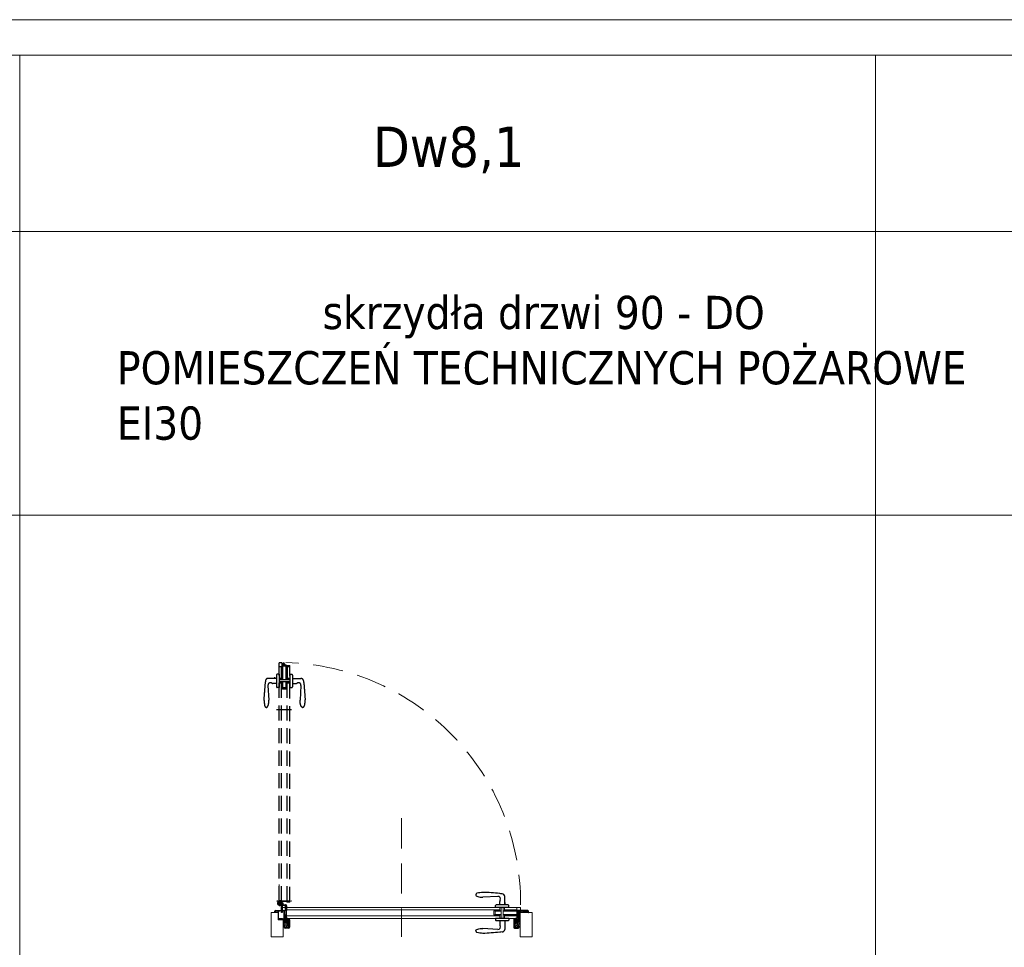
# Model space of a CAD drawing. Header units: millimetres. Extents: x 23192 to 149900, y -396339 to -79279.
# Tile 83 of 136: x 74390 to 74805, y -210551 to -210159. Entities that reach past the tile are written whole.
import ezdxf

# ---------------------------------------------------------------- set-up
doc = ezdxf.new("R2010")
doc.units = ezdxf.units.MM
for name, pattern in [('CENTER', [0.6, 0.375, -0.075, 0.075, -0.075]), ('DASHED', [19.05, 12.7, -6.35]), ('HIDDENX2', [19.05, 12.7, -6.35])]:
    doc.linetypes.add(name, pattern=pattern)
doc.layers.get('0').update_dxf_attribs({"lineweight": 0})
for name, color, linetype, lineweight in [('! Ślusarka opisy', 2, 'Continuous', 15), ('0_LEGENDA', 7, 'Continuous', 13), ('Drzwi - hatch', 8, 'Continuous', 5), ('Drzwi KRAWĘDZIE', 7, 'Continuous', 20)]:
    doc.layers.add(name, color=color, linetype=linetype, lineweight=lineweight)
for name, color, linetype in [('!! ASSA ABLOY', 2, 'Continuous'), ('A_drzwi', 3, 'Continuous'), ('Drzwi - klamki', 150, 'Continuous'), ('Drzwi PRZER-DUŻA', 240, 'DASHED'), ('GRUBA', 4, 'Continuous'), ('GRUBA-2', 210, 'Continuous'), ('zawias', 7, 'Continuous')]:
    doc.layers.add(name, color=color, linetype=linetype)
doc.styles.add('ARIAL', font='tahoma.ttf')

# ---------------------------------------------------------------- blocks, each defined once
blk = doc.blocks.new('Dw18')
at = {"layer": 'Drzwi - hatch'}
h = blk.add_hatch(dxfattribs=at)
h.set_pattern_fill('AR-CONC', color=256, scale=0.003, angle=180)
h.set_pattern_definition([(230, (12478.00603, 7127.26127), (-0.546554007, 0.047817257), [0.05715, -0.62865]), (175, (12478.00603, 7127.26127), (0.10573026, -0.57317054), [0.04572, -0.50292175]), (280.451445, (12477.9605, 7127.26525), (-0.44082374, -0.525353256), [0.04857003, -0.53427073]), (226.1842, (12478.006, 7127.1089), (-0.81323712, 0.12612698), [0.085725, -0.942975]), (276.635558, (12477.9383, 7127.1194), (-0.7122124, -0.74227837), [0.07285507, -0.80140682]), (171.18415, (12478.006, 7127.1089), (-0.7122124, -0.74227837), [0.0685799, -0.7543792]), (201, (12477.92983, 7127.14697), (-0.454843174, 0.306795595), [0.05715, -0.62865]), (146, (12477.92983, 7127.14697), (-0.185406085, -0.5525639), [0.04572, -0.50292]), (251.451445, (12477.89193, 7127.17254), (-0.64024926, -0.24576831), [0.04857003, -0.53426981]), (217.5, (12478.00603, 7127.26127), (-0.00926581, -0.253665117), [0, -0.496824, 0, -0.51054, 0, -0.504825]), (187.5, (12478.00603, 7127.26127), (-0.200458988, -0.300541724), [0, -0.291084, 0, -0.485394, 0, -0.192405]), (147.5, (12478.17596, 7127.26127), (-0.406771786, 0.017186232), [0, -0.1905, 0, -0.59436, 0, -0.78867]), (137.5, (12478.25216, 7127.26127), (-0.444387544, -0.076279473), [0, -0.24765, 0, -0.394716, 0, -0.56007])])
h.paths.add_polyline_path([(11935.4, 3708.39), (11935.9, 3708.39), (11935.9, 3708.95), (11936.08, 3708.95), (11936.08, 3708.39, 0.414214), (11936.24, 3708.23), (11937.81, 3708.23, 0.414214), (11937.97, 3708.39), (11937.97, 3711.58, 1), (11937.78, 3711.58), (11937.78, 3710.91, -0.414214), (11937.44, 3710.57), (11936.26, 3710.57, -0.414214), (11935.92, 3710.91), (11935.92, 3711.77), (11935.12, 3711.77), (11935.12, 3711.97), (11933.52, 3711.97), (11933.52, 3715.27), (11932.24, 3715.27, 0.414214), (11932.08, 3715.11), (11932.08, 3714.55), (11933.4, 3714.55), (11933.4, 3711.55), (11935.4, 3711.55)])
h = blk.add_hatch(dxfattribs=at)
h.set_pattern_fill('AR-CONC', color=256, scale=0.003, angle=180)
h.set_pattern_definition([(230, (12264.63307, 7185.49248), (-0.546554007, 0.047817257), [0.05715, -0.62865]), (175, (12264.63307, 7185.4925), (0.10573026, -0.57317054), [0.04572, -0.50292175]), (280.451445, (12264.5875, 7185.49646), (-0.44082374, -0.525353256), [0.04857003, -0.53427073]), (226.1842, (12264.6331, 7185.3401), (-0.81323712, 0.12612698), [0.085725, -0.942975]), (276.635558, (12264.5653, 7185.3506), (-0.7122124, -0.74227837), [0.07285507, -0.80140682]), (171.18415, (12264.6331, 7185.3401), (-0.7122124, -0.74227837), [0.0685799, -0.7543792]), (201, (12264.55687, 7185.37818), (-0.454843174, 0.306795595), [0.05715, -0.62865]), (146, (12264.55687, 7185.3782), (-0.185406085, -0.5525639), [0.04572, -0.50292]), (251.451445, (12264.51897, 7185.40374), (-0.64024926, -0.24576831), [0.04857003, -0.53426981]), (217.5, (12264.63307, 7185.49248), (-0.00926581, -0.253665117), [0, -0.496824, 0, -0.51054, 0, -0.504825]), (187.5, (12264.63307, 7185.49248), (-0.200458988, -0.300541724), [0, -0.291084, 0, -0.485394, 0, -0.192405]), (147.5, (12264.803, 7185.49248), (-0.406771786, 0.017186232), [0, -0.1905, 0, -0.59436, 0, -0.78867]), (137.5, (12264.8792, 7185.49248), (-0.444387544, -0.076279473), [0, -0.24765, 0, -0.394716, 0, -0.56007])])
h.paths.add_polyline_path([(12032.83, 3708.39, 0.414214), (12032.99, 3708.23), (12034.56, 3708.23, 0.414214), (12034.72, 3708.39), (12034.72, 3708.95), (12034.9, 3708.95), (12034.9, 3708.39), (12035.4, 3708.39), (12035.4, 3714.55), (12035.4, 3715.27), (12035.04, 3715.27, 0.414214), (12034.88, 3715.11), (12034.88, 3710.91, -0.414214), (12034.54, 3710.57), (12033.36, 3710.57, -0.414214), (12033.02, 3710.91), (12033.02, 3711.58, 1), (12032.83, 3711.58)])
h.paths.add_polyline_path([(12035.4, 3714.55), (12038.72, 3714.55), (12038.72, 3715.11, 0.414214), (12038.56, 3715.27), (12036.1, 3715.27), (12035.4, 3715.27)])
at = {"layer": '! Ślusarka opisy', "linetype": 'HIDDENX2'}
blk.add_lwpolyline([(11985.4, 3754.35), (11985.4, 3704.35)], dxfattribs=at)
at = {"layer": '! Ślusarka opisy', "color": 8, "linetype": 'HIDDENX2'}
blk.add_arc((11934.05, 3718.56), 101.49, 359.5675, 88.5534, dxfattribs=at)
at = {"linetype": 'CENTER', "ltscale": 0.2}
for p, q in [((11934.05, 3717.36), (11934.05, 3719.76)), ((11935.25, 3718.56), (11932.85, 3718.56))]:
    blk.add_line(p, q, dxfattribs=at)
at = {"linetype": 'CENTER', "ltscale": 0.5}
blk.add_line((11939.03, 3719.4), (11932.67, 3719.4), dxfattribs=at)
for p, q in [((11934.03, 3718.59), (11933.8, 3718.59)), ((11933.8, 3718.59), (11933.8, 3718.54)), ((11933.8, 3718.54), (11934.03, 3718.54)), ((11934.08, 3718.84), (11934.03, 3718.84)), ((11934.03, 3718.84), (11934.03, 3718.59)), ((11934.03, 3718.54), (11934.03, 3718.31)), ((11934.03, 3718.31), (11934.08, 3718.31)), ((11934.08, 3718.59), (11934.08, 3718.84)), ((11934.33, 3718.59), (11934.08, 3718.59)), ((11934.08, 3718.31), (11934.08, 3718.54)), ((11934.08, 3718.54), (11934.33, 3718.54)), ((11934.33, 3718.54), (11934.33, 3718.59))]:
    blk.add_line(p, q)
at = {"ltscale": 0.2}
for p, q in [((11934.05, 3717.91), (11936.4, 3717.91)), ((11936.4, 3717.56), (11934.05, 3717.56)), ((11934.81, 3717.91), (11934.55, 3718.14)), ((11934.7, 3714.66), (11934.7, 3717.56)), ((11935.05, 3717.36), (11934.7, 3717.36)), ((11935.05, 3718.56), (11935.05, 3717.91)), ((11935.05, 3717.56), (11935.05, 3714.66)), ((11935.3, 3718.66), (11935.3, 3717.91)), ((11936.5, 3715.46), (11936.5, 3717.46)), ((11936.85, 3715.46), (11936.5, 3715.46)), ((11936.85, 3717.46), (11936.85, 3715.46)), ((11935.05, 3714.66), (11934.7, 3714.66))]:
    blk.add_line(p, q, dxfattribs=at)
blk.add_circle((11934.05, 3718.56), 0.65, dxfattribs=at)
for centre, radius, start, end in [((11934.05, 3718.56), 1, 319.4584, 270), ((11936.4, 3717.46), 0.45, 0, 90), ((11936.4, 3717.46), 0.1, 0, 90)]:
    blk.add_arc(centre, radius, start, end, dxfattribs=at)
at = {"layer": 'A_drzwi', "linetype": 'ByBlock'}
blk.add_arc((11931.93, 3705.44), 95.53, 89.4002, 89.4052, dxfattribs=at)
at = {"layer": 'Drzwi - klamki', "ltscale": 0.2}
for p, q in [((12025.9, 3721.41), (12019.65, 3721.01)), ((12028.85, 3717.81), (12028.85, 3721.41)), ((12025, 3716.75), (12025, 3717.51)), ((12030.6, 3716.75), (12025, 3716.75)), ((12030.6, 3716.75), (12025, 3716.75)), ((12030.3, 3717.81), (12025.3, 3717.81)), ((12026.75, 3717.81), (12026.75, 3719.3)), ((12029.05, 3718.81), (12028.85, 3718.81)), ((12029.05, 3718.31), (12028.85, 3718.31)), ((12029.05, 3718.31), (12029.05, 3718.81)), ((12030.6, 3716.75), (12030.6, 3717.51)), ((12030.6, 3712.15), (12025, 3712.15)), ((12025, 3712.15), (12025, 3711.39)), ((12030.6, 3712.15), (12030.6, 3711.39)), ((12025.9, 3707.5), (12019.65, 3707.89)), ((12030.3, 3711.09), (12025.3, 3711.09)), ((12026.75, 3711.09), (12026.75, 3709.61)), ((12028.85, 3711.09), (12028.85, 3707.49))]:
    blk.add_line(p, q, dxfattribs=at)
at = {"layer": 'Drzwi - klamki'}
for p, q in [((11936.1, 3713.25), (11936.3, 3713.25)), ((11936.1, 3712.25), (11936.1, 3713.25)), ((11936.1, 3713.25), (11936.3, 3713.05)), ((11936.2, 3713.25), (11936.1, 3713.16)), ((11936.3, 3713.25), (11936.1, 3713.06)), ((11936.1, 3713.16), (11936.3, 3712.96)), ((11936.3, 3713.16), (11936.1, 3712.96)), ((11936.1, 3713.06), (11936.3, 3712.86)), ((11936.3, 3713.06), (11936.1, 3712.86)), ((11936.1, 3712.96), (11936.3, 3712.76)), ((11936.3, 3712.96), (11936.1, 3712.76)), ((11936.1, 3712.86), (11936.3, 3712.66)), ((11936.3, 3712.86), (11936.1, 3712.66)), ((11936.1, 3712.76), (11936.3, 3712.56)), ((11936.3, 3712.76), (11936.1, 3712.56)), ((11936.1, 3712.66), (11936.3, 3712.46)), ((11936.3, 3712.66), (11936.1, 3712.46)), ((11936.3, 3712.57), (11936.1, 3712.37)), ((11936.1, 3712.56), (11936.3, 3712.36)), ((11936.3, 3712.47), (11936.1, 3712.27)), ((11936.1, 3712.46), (11936.3, 3712.26)), ((11936.1, 3712.37), (11936.21, 3712.25)), ((11936.1, 3712.27), (11936.12, 3712.25)), ((11936.3, 3712.25), (11936.1, 3712.25)), ((11936.3, 3711.35), (11936.12, 3711.54)), ((11936.3, 3711.05), (11936.12, 3711.24)), ((11936.3, 3712.37), (11936.19, 3712.25)), ((11936.3, 3711.5), (11936.19, 3711.61)), ((11936.3, 3711.2), (11936.19, 3711.31)), ((11936.2, 3713.25), (11936.3, 3713.15)), ((11936.3, 3712.27), (11936.29, 3712.25)), ((11936.3, 3713.25), (11936.3, 3712.25)), ((11936.3, 3713.25), (11936.3, 3713.25)), ((11936.3, 3711.5), (11936.32, 3711.55)), ((11936.3, 3711.35), (11936.3, 3711.2)), ((11936.32, 3711.55), (11936.73, 3711.55)), ((11936.4, 3711.45), (11936.4, 3711.25)), ((11936.4, 3711.45), (11936.73, 3711.45)), ((11936.4, 3711.25), (11936.87, 3711.14)), ((11936.78, 3711.61), (11936.74, 3711.99)), ((11937.17, 3712.1), (11936.84, 3712.1)), ((11936.88, 3711.62), (11936.85, 3711.96)), ((11936.87, 3711.14), (11937.37, 3711.5)), ((11937.15, 3712), (11936.89, 3712)), ((11936.89, 3711.03), (11937.35, 3711.36)), ((11937.35, 3711.36), (11937.35, 3710.85)), ((11937.45, 3711.35), (11937.45, 3711.22)), ((11937.45, 3711.22), (11937.52, 3711.28)), ((11937.53, 3711.4), (11937.6, 3711.36)), ((11937.6, 3711.55), (11937.62, 3711.7)), ((12033.2, 3711.55), (12033.19, 3711.7)), ((12033.28, 3711.4), (12033.2, 3711.36)), ((12033.35, 3711.22), (12033.29, 3711.28)), ((12033.35, 3711.35), (12033.35, 3711.22)), ((12033.94, 3711.14), (12033.43, 3711.5)), ((12033.92, 3711.03), (12033.45, 3711.36)), ((12033.45, 3711.36), (12033.45, 3710.85)), ((12033.64, 3712.1), (12033.96, 3712.1)), ((12033.66, 3712), (12033.92, 3712)), ((12033.93, 3711.62), (12033.96, 3711.96)), ((12034.4, 3711.25), (12033.94, 3711.14)), ((12034.03, 3711.61), (12034.06, 3711.99)), ((12034.48, 3711.55), (12034.08, 3711.55)), ((12034.4, 3711.45), (12034.08, 3711.45)), ((12034.4, 3711.45), (12034.4, 3711.25)), ((12034.5, 3711.5), (12034.48, 3711.55)), ((12034.7, 3713.25), (12034.5, 3713.25)), ((12034.5, 3713.25), (12034.5, 3712.25)), ((12034.7, 3713.25), (12034.5, 3713.05)), ((12034.61, 3713.25), (12034.5, 3713.15)), ((12034.51, 3713.25), (12034.5, 3713.25)), ((12034.7, 3713.16), (12034.5, 3712.96)), ((12034.5, 3713.16), (12034.7, 3712.96)), ((12034.7, 3713.06), (12034.5, 3712.86)), ((12034.5, 3713.06), (12034.7, 3712.86)), ((12034.7, 3712.96), (12034.5, 3712.76)), ((12034.5, 3712.96), (12034.7, 3712.76)), ((12034.7, 3712.86), (12034.5, 3712.66)), ((12034.5, 3712.86), (12034.7, 3712.66)), ((12034.7, 3712.76), (12034.5, 3712.56)), ((12034.5, 3712.76), (12034.7, 3712.56)), ((12034.7, 3712.66), (12034.5, 3712.46)), ((12034.5, 3712.66), (12034.7, 3712.46)), ((12034.5, 3712.57), (12034.7, 3712.37)), ((12034.7, 3712.56), (12034.5, 3712.36)), ((12034.5, 3712.47), (12034.7, 3712.27)), ((12034.7, 3712.46), (12034.5, 3712.26)), ((12034.5, 3712.37), (12034.62, 3712.25)), ((12034.5, 3712.27), (12034.52, 3712.25)), ((12034.5, 3712.25), (12034.7, 3712.25)), ((12034.5, 3711.5), (12034.62, 3711.61)), ((12034.5, 3711.35), (12034.69, 3711.54)), ((12034.5, 3711.35), (12034.5, 3711.2)), ((12034.5, 3711.2), (12034.62, 3711.31)), ((12034.5, 3711.05), (12034.69, 3711.24)), ((12034.51, 3713.25), (12034.7, 3713.06)), ((12034.7, 3712.37), (12034.59, 3712.25)), ((12034.61, 3713.25), (12034.7, 3713.16)), ((12034.7, 3712.27), (12034.69, 3712.25)), ((12034.7, 3712.25), (12034.7, 3713.25)), ((11936.29, 3710.77), (11936.12, 3710.94)), ((11936.3, 3710.9), (11936.19, 3711.01)), ((11936.3, 3711.05), (11936.3, 3710.9)), ((11936.32, 3710.75), (11937.45, 3710.75)), ((11936.4, 3711.15), (11936.89, 3711.03)), ((11936.4, 3711.15), (11936.4, 3710.85)), ((11936.4, 3710.85), (11937.35, 3710.85)), ((11937.45, 3711.07), (11937.59, 3711.21)), ((11937.45, 3711.07), (11937.45, 3710.9)), ((11937.45, 3710.9), (11937.52, 3710.96)), ((11937.45, 3710.75), (11937.59, 3710.89)), ((12033.35, 3711.07), (12033.22, 3711.21)), ((12033.35, 3710.75), (12033.22, 3710.89)), ((12033.35, 3710.9), (12033.29, 3710.96)), ((12033.35, 3711.07), (12033.35, 3710.9)), ((12034.48, 3710.75), (12033.35, 3710.75)), ((12034.4, 3710.85), (12033.45, 3710.85)), ((12034.4, 3711.15), (12033.92, 3711.03)), ((12034.4, 3711.15), (12034.4, 3710.85)), ((12034.5, 3711.05), (12034.5, 3710.9)), ((12034.5, 3710.9), (12034.62, 3711.01)), ((12034.52, 3710.77), (12034.69, 3710.94))]:
    blk.add_line(p, q, dxfattribs=at)
at = {"layer": 'Drzwi - klamki', "ltscale": 0.2}
for centre, radius, start, end in [((12017.39, 3722.06), 0.74, 108.9246, 180), ((12026, 3720.36), 1.05, 328.6119, 95.465), ((12027.75, 3719.3), 1, 148.6119, 180), ((12027.8, 3721.41), 1.05, 0, 90), ((12025.3, 3717.51), 0.3, 90, 180), ((12030.3, 3717.51), 0.3, 0, 90), ((12025.3, 3711.39), 0.3, 180, 270), ((12030.3, 3711.39), 0.3, 270, 0), ((12026, 3708.54), 1.05, 264.535, 31.3881), ((12027.75, 3709.61), 1, 180, 211.3881), ((12027.8, 3707.49), 1.05, 270, 0), ((12017.39, 3706.84), 0.74, 180, 251.0754)]:
    blk.add_arc(centre, radius, start, end, dxfattribs=at)
at = {"layer": 'Drzwi - klamki'}
for centre, radius, start, end in [((11936.15, 3711.58), 0.05, 45, 180), ((11936.15, 3711.58), 0.05, 180, 225), ((11936.15, 3711.28), 0.05, 45, 180), ((11936.15, 3711.28), 0.05, 180, 225), ((11936.73, 3711.6), 0.15, 270, 5.5634), ((11936.73, 3711.6), 0.05, 270, 5.5634), ((11936.84, 3712), 0.1, 90, 179.5875), ((11936.89, 3712), 0.15, 179.5875, 185.5634), ((11936.89, 3711.96), 0.04, 90, 185.5634), ((11937.15, 3711.9), 0.1, 69.8788, 90), ((11937.17, 3712), 0.1, 71.0155, 90), ((11936.87, 3711.14), 0.919, 57.5594, 69.8788), ((11936.87, 3711.14), 1.02, 49.4586, 71.0155), ((11937.23, 3711.7), 0.25, 305.6239, 57.5594), ((11937.5, 3711.35), 0.05, 63.4253, 180), ((11937.55, 3711.24), 0.05, 0, 135), ((11937.37, 3711.72), 0.25, 354.4299, 49.4586), ((11937.55, 3711.24), 0.05, 315, 0), ((12033.44, 3711.72), 0.25, 130.5414, 185.5701), ((12033.25, 3711.24), 0.05, 45, 180), ((12033.25, 3711.24), 0.05, 180, 225), ((12033.94, 3711.14), 1.02, 108.9845, 130.5414), ((12033.3, 3711.35), 0.05, 0, 116.5747), ((12033.58, 3711.7), 0.25, 122.4406, 234.3761), ((12033.94, 3711.14), 0.919, 110.1212, 122.4406), ((12033.64, 3712), 0.1, 90, 108.9845), ((12033.66, 3711.9), 0.1, 90, 110.1212), ((12033.92, 3711.96), 0.04, 354.4366, 90), ((12034.08, 3711.6), 0.15, 174.4366, 270), ((12033.96, 3712), 0.1, 0.4125, 90), ((12034.08, 3711.6), 0.05, 174.4366, 270), ((12033.91, 3712), 0.15, 354.4366, 0.4125), ((12034.65, 3711.58), 0.05, 0, 135), ((12034.65, 3711.28), 0.05, 0, 135), ((12034.65, 3711.58), 0.05, 315, 0), ((12034.65, 3711.28), 0.05, 315, 0), ((11936.15, 3710.98), 0.05, 45, 180), ((11936.15, 3710.98), 0.05, 180, 225), ((11936.32, 3710.8), 0.05, 225, 270), ((11937.55, 3710.93), 0.05, 0, 135), ((11937.55, 3710.93), 0.05, 315, 0), ((12033.25, 3710.93), 0.05, 45, 180), ((12033.25, 3710.93), 0.05, 180, 225), ((12034.48, 3710.8), 0.05, 270, 315), ((12034.65, 3710.98), 0.05, 0, 135), ((12034.65, 3710.98), 0.05, 315, 0)]:
    blk.add_arc(centre, radius, start, end, dxfattribs=at)
at = {"layer": 'Drzwi - klamki', "ltscale": 0.2}
blk.add_ellipse((12019.65, 3722.06), major_axis=(3, 0), ratio=0.347016, start_param=3.132997, end_param=4.712389, dxfattribs=at)
at = {"layer": 'Drzwi - klamki', "ltscale": 0.2, "extrusion": (0, 0, -1)}
blk.add_ellipse((12019.65, 3706.85), major_axis=(3, 0), ratio=0.347016, start_param=3.132997, end_param=4.712389, dxfattribs=at)
at = {"layer": 'Drzwi - klamki', "ltscale": 0.2}
for points in [[(12027.8, 3722.46), (12026.75, 3722.61), (12023.2, 3722.91), (12019.65, 3723.1), (12017.15, 3722.76)], [(12027.8, 3706.44), (12026.75, 3706.29), (12023.2, 3705.99), (12019.65, 3705.81), (12017.15, 3706.14)]]:
    blk.add_spline(points, degree=3, dxfattribs=at)
at = {"layer": 'Drzwi KRAWĘDZIE'}
for p, q in [((11933.7, 3717.9), (11933.7, 3726.36)), ((11933.7, 3719.4), (11938.2, 3719.4)), ((11933.8, 3717.8), (11934.7, 3717.8)), ((11934.7, 3719.3), (11937, 3719.3)), ((11934.7, 3717.8), (11934.7, 3719)), ((11935.4, 3716.75), (12035.4, 3716.75)), ((11936.9, 3716.75), (11936.9, 3712.15)), ((11936.9, 3715.75), (12026.8, 3715.75)), ((11937, 3719), (11937, 3719.3)), ((11937, 3719), (11938.2, 3719)), ((12026.8, 3715.28), (12026.8, 3716.75)), ((12027.4, 3712.16), (12027.4, 3716.75)), ((12028.2, 3712.16), (12028.2, 3716.75)), ((12028.8, 3715.28), (12028.8, 3716.75)), ((12028.8, 3715.75), (12033.9, 3715.75)), ((12033.9, 3716.75), (12033.9, 3715.28)), ((12034.01, 3713.5), (12034.01, 3715.45)), ((12034.01, 3715.45), (12034.3, 3715.45)), ((12034.3, 3715.45), (12034.01, 3715.45)), ((12035.5, 3715.55), (12034.3, 3715.55)), ((12034.3, 3715.55), (12034.3, 3712.47)), ((12034.3, 3715.55), (12034.3, 3712.25)), ((12034.3, 3713.5), (12034.3, 3715.45)), ((12034.3, 3713.5), (12034.3, 3715.45)), ((12035.5, 3715.55), (12035.5, 3716.65)), ((11933.4, 3711.55), (11933.4, 3714.55)), ((11935.4, 3711.55), (11933.4, 3711.55)), ((11936.8, 3713.45), (11936.5, 3713.45)), ((11936.5, 3712.25), (11936.5, 3713.45)), ((11936.6, 3712.15), (12034.2, 3712.15)), ((11936.9, 3713.15), (12026.8, 3713.15)), ((12024.3, 3713.68), (12024.3, 3715.28)), ((12024.3, 3715.28), (12027.4, 3715.28)), ((12024.3, 3713.68), (12027.4, 3713.68)), ((12024.89, 3713.78), (12024.89, 3715.18)), ((12024.89, 3715.18), (12024.89, 3713.78)), ((12024.89, 3715.18), (12027.4, 3715.18)), ((12024.89, 3713.78), (12027.4, 3713.78)), ((12026.8, 3712.16), (12026.8, 3713.67)), ((12028.2, 3715.28), (12034.01, 3715.28)), ((12028.2, 3715.18), (12034.01, 3715.18)), ((12028.2, 3713.78), (12034.01, 3713.78)), ((12028.2, 3713.68), (12034.01, 3713.68)), ((12028.8, 3712.16), (12028.8, 3713.67)), ((12028.8, 3713.15), (12033.9, 3713.15)), ((12033.9, 3713.68), (12033.9, 3712.15)), ((12034.3, 3713.5), (12034.01, 3713.5)), ((12034.31, 3715.06), (12035.31, 3715.06)), ((12034.31, 3715.06), (12035.5, 3715.06)), ((12034.31, 3713.91), (12035.5, 3714.76)), ((12034.31, 3714.76), (12035.5, 3714.76)), ((12034.7, 3715.06), (12034.9, 3715.06)), ((12035.5, 3715.06), (12035.5, 3714.76)), ((11935.9, 3708.39), (11935.4, 3708.39)), ((12034.9, 3708.39), (12035.4, 3708.39))]:
    blk.add_line(p, q, dxfattribs=at)
blk.add_lwpolyline([(11935.4, 3711.55), (11935.4, 3704.35), (11930.4, 3704.35), (11930.4, 3714.55), (11933.4, 3714.55)], dxfattribs=at)
blk.add_lwpolyline([(12040.4, 3714.55), (12035.4, 3714.55), (12035.4, 3704.35), (12040.4, 3704.35)], close=True, dxfattribs=at)
for centre, start, end in [((11933.8, 3717.9), 180, 270), ((11938.2, 3719.1), 270, 0), ((12035.4, 3716.65), 0, 90), ((11936.6, 3712.25), 180, 270), ((12034.2, 3712.25), 270, 0)]:
    blk.add_arc(centre, 0.1, start, end, dxfattribs=at)
at = {"layer": 'Drzwi KRAWĘDZIE', "ltscale": 0.2}
blk.add_arc((11935.4, 3716.65), 0.1, 90, 180, dxfattribs=at)
at = {"layer": 'Drzwi PRZER-DUŻA', "ltscale": 0.5}
for p, q in [((11933.7, 3719.4), (11933.7, 3819.9)), ((11938.3, 3719.1), (11938.3, 3818.7)), ((11934.7, 3719.4), (11934.7, 3811.31)), ((11937.2, 3719.4), (11937.2, 3811.31))]:
    blk.add_line(p, q, dxfattribs=at)
at = {"layer": 'Drzwi PRZER-DUŻA'}
for p, q in [((11934.9, 3820), (11933.8, 3820)), ((11934.9, 3820), (11934.9, 3818.8)), ((11935.4, 3818.81), (11935.4, 3820)), ((11935.4, 3820), (11935.7, 3820)), ((11935.4, 3818.81), (11935.4, 3819.81)), ((11935.7, 3818.81), (11935.7, 3820)), ((11936.55, 3818.81), (11935.7, 3820)), ((11933.7, 3815.1), (11932.94, 3815.1)), ((11933.7, 3818.4), (11935.18, 3818.4)), ((11933.7, 3815.1), (11933.7, 3809.5)), ((11933.7, 3815.1), (11933.7, 3809.5)), ((11934.7, 3813.31), (11934.7, 3818.4)), ((11934.9, 3818.8), (11937.99, 3818.8)), ((11934.9, 3818.8), (11938.2, 3818.8)), ((11935, 3818.8), (11935, 3818.51)), ((11935, 3818.51), (11935, 3818.8)), ((11936.95, 3818.8), (11935, 3818.8)), ((11936.95, 3818.8), (11935, 3818.8)), ((11936.95, 3818.51), (11935, 3818.51)), ((11935.18, 3812.71), (11935.18, 3818.51)), ((11935.28, 3812.71), (11935.28, 3818.51)), ((11936.68, 3812.71), (11936.68, 3818.51)), ((11936.78, 3812.71), (11936.78, 3818.51)), ((11936.78, 3818.4), (11938.3, 3818.4)), ((11936.95, 3818.8), (11936.95, 3818.51)), ((11937.3, 3813.31), (11937.3, 3818.4)), ((11938.3, 3815.1), (11939.06, 3815.1)), ((11938.3, 3815.1), (11938.3, 3809.5)), ((11932.64, 3813.35), (11929.04, 3813.35)), ((11932.64, 3811.25), (11931.16, 3811.25)), ((11931.64, 3813.55), (11931.64, 3813.35)), ((11932.14, 3813.55), (11931.64, 3813.55)), ((11932.14, 3813.55), (11932.14, 3813.35)), ((11932.64, 3814.8), (11932.64, 3809.8)), ((11935.18, 3813.31), (11933.7, 3813.31)), ((11938.3, 3812.71), (11933.7, 3812.71)), ((11938.3, 3811.91), (11933.7, 3811.91)), ((11935.18, 3811.31), (11933.7, 3811.31)), ((11935.18, 3808.8), (11935.18, 3811.91)), ((11935.28, 3809.39), (11935.28, 3811.91)), ((11936.68, 3809.39), (11936.68, 3811.91)), ((11936.78, 3808.8), (11936.78, 3811.91)), ((11938.3, 3813.31), (11936.79, 3813.31)), ((11938.3, 3811.31), (11936.79, 3811.31)), ((11939.36, 3814.8), (11939.36, 3809.8)), ((11939.36, 3813.35), (11942.96, 3813.35)), ((11939.36, 3811.25), (11940.85, 3811.25)), ((11929.05, 3810.4), (11929.44, 3804.15)), ((11933.7, 3809.5), (11932.94, 3809.5)), ((11936.78, 3808.8), (11935.18, 3808.8)), ((11935.28, 3809.39), (11936.68, 3809.39)), ((11936.68, 3809.39), (11935.28, 3809.39)), ((11938.3, 3809.5), (11939.06, 3809.5)), ((11942.96, 3810.4), (11942.56, 3804.15)), ((11939.03, 3800.11), (11932.67, 3800.11))]:
    blk.add_line(p, q, dxfattribs=at)
for centre, radius, start, end in [((11933.8, 3819.9), 0.1, 90, 180), ((11932.94, 3814.8), 0.3, 90, 180), ((11938.2, 3818.7), 0.1, 0, 90), ((11939.06, 3814.8), 0.3, 0, 90), ((11929.04, 3812.3), 1.05, 90, 180), ((11930.09, 3810.5), 1.05, 58.6119, 185.465), ((11931.16, 3812.25), 1, 238.6119, 270), ((11940.85, 3812.25), 1, 270, 301.3881), ((11941.91, 3810.5), 1.05, 354.535, 121.3881), ((11942.96, 3812.3), 1.05, 0, 90), ((11932.94, 3809.8), 0.3, 180, 270), ((11939.06, 3809.8), 0.3, 270, 0), ((11928.39, 3801.89), 0.74, 198.9246, 270), ((11943.61, 3801.89), 0.74, 270, 341.0754)]:
    blk.add_arc(centre, radius, start, end, dxfattribs=at)
blk.add_ellipse((11928.4, 3804.15), major_axis=(0, -3), ratio=0.347016, start_param=-0.008595, end_param=1.570796, dxfattribs=at)
at = {"layer": 'Drzwi PRZER-DUŻA', "extrusion": (0, 0, -1)}
blk.add_ellipse((11943.6, 3804.15), major_axis=(0, -3), ratio=0.347016, start_param=-0.008595, end_param=1.570796, dxfattribs=at)
at = {"layer": 'Drzwi PRZER-DUŻA'}
for points in [[(11927.99, 3812.3), (11927.84, 3811.25), (11927.54, 3807.7), (11927.36, 3804.15), (11927.69, 3801.65)], [(11944.01, 3812.3), (11944.16, 3811.25), (11944.46, 3807.7), (11944.65, 3804.15), (11944.31, 3801.65)]]:
    blk.add_spline(points, degree=3, dxfattribs=at)
at = {"layer": 'GRUBA', "ltscale": 0.2}
for p, q in [((11932.24, 3715.45), (11935.76, 3715.45)), ((12038.56, 3715.45), (12035.04, 3715.45)), ((11931.9, 3714.55), (11931.9, 3715.11)), ((11932.08, 3714.55), (11931.9, 3714.55)), ((11932.08, 3715.11), (11932.08, 3714.55)), ((11934.7, 3715.27), (11932.24, 3715.27)), ((11935.76, 3715.27), (11934.7, 3715.27)), ((11935.92, 3710.91), (11935.92, 3715.11)), ((11936.1, 3715.11), (11936.1, 3714.65)), ((11936.1, 3714.65), (11936.1, 3710.91)), ((11937.6, 3710.91), (11937.6, 3711.58)), ((11937.78, 3711.58), (11937.78, 3710.91)), ((11937.97, 3708.39), (11937.97, 3711.58)), ((11938.15, 3711.58), (11938.15, 3708.39)), ((12032.65, 3711.58), (12032.65, 3708.39)), ((12032.83, 3708.39), (12032.83, 3711.58)), ((12033.02, 3711.58), (12033.02, 3710.91)), ((12033.2, 3710.91), (12033.2, 3711.58)), ((12034.7, 3715.11), (12034.7, 3714.65)), ((12034.7, 3714.65), (12034.7, 3710.91)), ((12034.88, 3710.91), (12034.88, 3715.11)), ((12035.04, 3715.27), (12036.1, 3715.27)), ((12036.1, 3715.27), (12038.56, 3715.27)), ((12038.72, 3715.11), (12038.72, 3714.55)), ((12038.72, 3714.55), (12038.9, 3714.55)), ((12038.9, 3714.55), (12038.9, 3715.11)), ((11935.9, 3708.39), (11935.9, 3708.95)), ((11935.9, 3708.95), (11936.08, 3708.95)), ((11936.08, 3708.95), (11936.08, 3708.39)), ((11936.24, 3708.23), (11937.81, 3708.23)), ((11937.81, 3708.05), (11936.24, 3708.05)), ((11936.26, 3710.75), (11937.44, 3710.75)), ((11937.44, 3710.57), (11936.26, 3710.57)), ((12034.56, 3708.23), (12032.99, 3708.23)), ((12032.99, 3708.05), (12034.56, 3708.05)), ((12034.54, 3710.75), (12033.36, 3710.75)), ((12033.36, 3710.57), (12034.54, 3710.57)), ((12034.9, 3708.95), (12034.72, 3708.95)), ((12034.72, 3708.95), (12034.72, 3708.39)), ((12034.9, 3708.39), (12034.9, 3708.95))]:
    blk.add_line(p, q, dxfattribs=at)
at = {"layer": 'GRUBA'}
for p, q in [((11934.45, 3715.27), (11934.45, 3715.45)), ((11934.45, 3715.45), (11935.45, 3715.45)), ((11935.45, 3715.45), (11935.45, 3715.27)), ((11934.7, 3715.27), (11934.45, 3715.27)), ((11935.45, 3715.27), (11935.05, 3715.27)), ((11935.92, 3714.45), (11936.1, 3714.45)), ((11935.92, 3713.05), (11935.92, 3714.45)), ((11936.1, 3713.05), (11935.92, 3713.05)), ((11936.1, 3714.45), (11936.1, 3713.05))]:
    blk.add_line(p, q, dxfattribs=at)
at = {"layer": 'GRUBA', "ltscale": 0.2}
for centre, radius, start, end in [((11932.24, 3715.11), 0.34, 90, 180), ((11935.76, 3715.11), 0.34, 0, 90), ((12035.04, 3715.11), 0.34, 90, 180), ((12038.56, 3715.11), 0.34, 0, 90), ((11932.24, 3715.11), 0.16, 90, 180), ((11935.76, 3715.11), 0.16, 0, 90), ((11935.76, 3715.11), 0.16, 0, 90), ((11937.88, 3711.58), 0.275, 0, 180), ((11937.88, 3711.58), 0.095, 0, 180), ((12032.93, 3711.58), 0.275, 0, 180), ((12032.93, 3711.58), 0.095, 0, 180), ((12035.04, 3715.11), 0.16, 90, 180), ((12038.56, 3715.11), 0.16, 0, 90), ((11936.24, 3708.39), 0.34, 180, 270), ((11936.26, 3710.91), 0.34, 180, 270), ((11936.24, 3708.39), 0.16, 180, 270), ((11936.26, 3710.91), 0.16, 180, 270), ((11937.44, 3710.91), 0.16, 270, 0), ((11937.44, 3710.91), 0.34, 270, 0), ((11937.81, 3708.39), 0.34, 270, 0), ((11937.81, 3708.39), 0.16, 270, 0), ((12032.99, 3708.39), 0.34, 180, 270), ((12032.99, 3708.39), 0.16, 180, 270), ((12033.36, 3710.91), 0.34, 180, 270), ((12033.36, 3710.91), 0.16, 180, 270), ((12034.54, 3710.91), 0.16, 270, 0), ((12034.54, 3710.91), 0.34, 270, 0), ((12034.56, 3708.39), 0.34, 270, 0), ((12034.56, 3708.39), 0.16, 270, 0)]:
    blk.add_arc(centre, radius, start, end, dxfattribs=at)
at = {"layer": 'GRUBA-2', "ltscale": 0.2}
blk.add_line((11936.85, 3713.45), (11936.5, 3713.45), dxfattribs=at)
at = {"layer": 'zawias', "ltscale": 0.2}
for p, q in [((11933.52, 3711.97), (11933.52, 3715.27)), ((11933.52, 3715.27), (11934.06, 3715.27)), ((11935.12, 3711.97), (11933.52, 3711.97)), ((11934.06, 3715.27), (11934.06, 3715.12)), ((11935.12, 3711.77), (11935.12, 3711.97)), ((11935.92, 3711.77), (11935.12, 3711.77)), ((11935.56, 3715.12), (11935.56, 3715.27)), ((11935.56, 3715.27), (11935.76, 3715.27)), ((11935.92, 3715.11), (11935.92, 3711.77))]:
    blk.add_line(p, q, dxfattribs=at)

msp = doc.modelspace()

# ---------------------------------------------------------------- linework, layer by layer
at = {"layer": '0_LEGENDA', "linetype": 'ByBlock', "ltscale": 5}
for p, q in [((74389.639, -211346.75), (74389.639, -210174.452)), ((74750.523, -211346.75), (74750.523, -210174.453)), ((67487.721, -210248.82), (76925.659, -210248.814)), ((67487.721, -210368.468), (76925.547, -210368.463))]:
    msp.add_line(p, q, dxfattribs=at)
at = {"layer": '0_LEGENDA'}
for points in [[(76925.743, -210159.522), (67472.722, -210159.421), (67475.781, -212469.617), (76943.365, -212469.693)], [(76929.162, -212454.649), (67490.781, -212454.652), (67487.721, -210174.456), (76925.729, -210174.459)]]:
    msp.add_lwpolyline(points, dxfattribs=at)

# ---------------------------------------------------------------- block references
at = {"layer": '!! ASSA ABLOY'}
msp.add_blockref('Dw18', (62565.275, -214250.683), dxfattribs=at)

# ---------------------------------------------------------------- texts
at = {"layer": '0_LEGENDA', "linetype": 'ByBlock', "ltscale": 5, "width": 360, "attachment_point": 1, "style": 'ARIAL'}
for s, insert, char_height in [('\\pxqc;Dw8,1', (74390.523, -210204.533), 17), ('\\pxi6.1926;skrzydła drzwi 90 - DO POMIESZCZEŃ TECHNICZNYCH POŻAROWE EI30', (74430.656, -210275.92), 14)]:
    msp.add_mtext(s, dxfattribs=dict(at, insert=insert, char_height=char_height))

doc.saveas('drawing.dxf')
